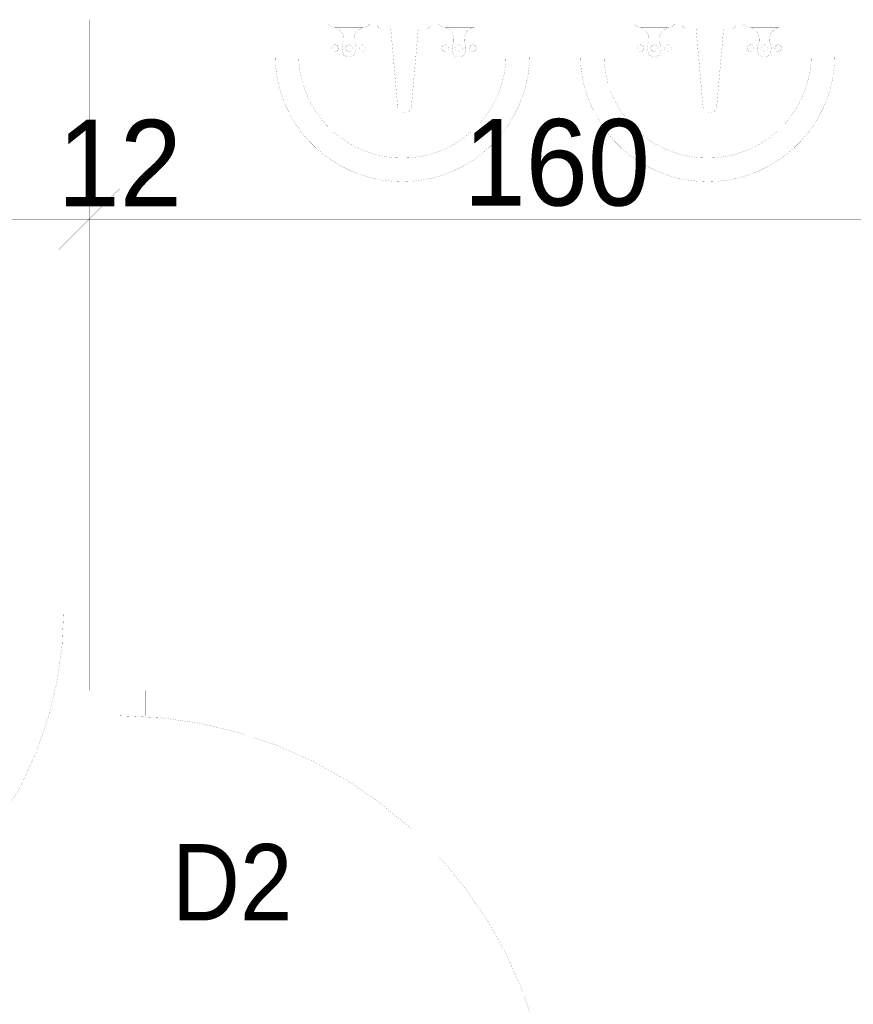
# Paper-space layout 'Layout1' of a CAD drawing. Header units: inches. Extents: x 7368 to 30263, y 5719 to 13940.
# Tile 18 of 44: x 10843 to 11007, y 12699 to 12893. Entities that reach past the tile are written whole.
import ezdxf
from ezdxf.enums import TextEntityAlignment as Align

# ---------------------------------------------------------------- set-up
doc = ezdxf.new("R2010")
doc.units = ezdxf.units.IN
doc.header["$LTSCALE"] = 2
doc.header["$MEASUREMENT"] = 0
for name, color, linetype, lineweight in [('A CIENKA', 7, 'CONTINUOUS', 13), ('A KRESKOWANIA', 7, 'CONTINUOUS', 5), ('A WYMIARY', 7, 'CONTINUOUS', 9), ('ECIANA_PROJEKT', 7, 'CONTINUOUS', 15)]:
    doc.layers.add(name, color=color, linetype=linetype, lineweight=lineweight)
doc.styles.get("Standard").update_dxf_attribs({"font": 'arial.ttf'})

psp = doc.layouts.get("Layout1")

# ---------------------------------------------------------------- linework, layer by layer
at = {"layer": 'A CIENKA', "color": 7, "linetype": 'Continuous', "const_width": 0.018}
for points in [[(10851.8, 12772.96), (10851.8, 12780.96)], [(10851.8, 12780.96), (10856.8, 12780.96)], [(10856.8, 12780.96), (10856.8, 12772.96)], [(10856.8, 12772.96), (10851.8, 12772.96)], [(10867.8, 12761.16), (10857.8, 12761.16)], [(10857.8, 12761.16), (10857.8, 12756.16)], [(10867.8, 12756.16), (10867.8, 12761.16)], [(10857.8, 12756.16), (10867.8, 12756.16)], [(10904.06, 12711.16), (10866.28, 12711.16)]]:
    psp.add_lwpolyline(points, dxfattribs=at)
for points in [[(10771.8, 12702.13, 0.433892), (10851.8, 12776.96, 0.433892)], [(10947.8, 12671.16, 0.414214), (10862.8, 12756.16, 0.414214)]]:
    psp.add_lwpolyline(points, format="xyb", dxfattribs=at)
at = {"layer": 'A KRESKOWANIA', "color": 251, "linetype": 'Continuous', "const_width": 0.018}
for points in [[(10943.36, 12892.96), (10893.31, 12892.96)], [(10893.31, 12886.16), (10893.31, 12892.96)], [(10943.36, 12886.16), (10943.36, 12892.96)], [(11003.36, 12892.96), (10953.31, 12892.96)], [(10953.31, 12886.16), (10953.31, 12892.96)], [(11003.36, 12886.16), (11003.36, 12892.96)], [(10893.31, 12886.16), (10893.39, 12884.09)], [(10897.94, 12886.16), (10938.72, 12886.16)], [(10897.94, 12886.16), (10898.03, 12884.28)], [(10938.64, 12884.28), (10938.72, 12886.16)], [(10943.27, 12884.09), (10943.36, 12886.16)], [(10953.31, 12886.16), (10953.39, 12884.09)], [(10957.94, 12886.16), (10998.72, 12886.16)], [(10957.94, 12886.16), (10958.03, 12884.28)], [(10998.64, 12884.28), (10998.72, 12886.16)], [(11003.27, 12884.09), (11003.36, 12886.16)], [(10898.03, 12884.28), (10898.29, 12882.41)], [(10938.38, 12882.41), (10938.64, 12884.28)], [(10958.03, 12884.28), (10958.29, 12882.41)], [(10998.38, 12882.41), (10998.64, 12884.28)], [(10893.39, 12884.09), (10893.64, 12882.04)], [(10898.29, 12882.41), (10898.72, 12880.58)], [(10937.94, 12880.58), (10938.38, 12882.41)], [(10943.02, 12882.04), (10943.27, 12884.09)], [(10953.39, 12884.09), (10953.64, 12882.04)], [(10958.29, 12882.41), (10958.72, 12880.58)], [(10997.94, 12880.58), (10998.38, 12882.41)], [(11003.02, 12882.04), (11003.27, 12884.09)], [(10893.64, 12882.04), (10894.07, 12880.01)], [(10898.72, 12880.58), (10899.32, 12878.79)], [(10937.35, 12878.79), (10937.94, 12880.58)], [(10942.6, 12880.01), (10943.02, 12882.04)], [(10953.64, 12882.04), (10954.07, 12880.01)], [(10958.72, 12880.58), (10959.32, 12878.79)], [(10997.35, 12878.79), (10997.94, 12880.58)], [(11002.6, 12880.01), (11003.02, 12882.04)], [(10894.07, 12880.01), (10894.66, 12878.03)], [(10899.32, 12878.79), (10900.08, 12877.07)], [(10936.59, 12877.07), (10937.35, 12878.79)], [(10942.01, 12878.03), (10942.6, 12880.01)], [(10954.07, 12880.01), (10954.66, 12878.03)], [(10959.32, 12878.79), (10960.08, 12877.07)], [(10996.59, 12877.07), (10997.35, 12878.79)], [(11002.01, 12878.03), (11002.6, 12880.01)], [(10894.66, 12878.03), (10895.41, 12876.1)], [(10900.08, 12877.07), (10901, 12875.42)], [(10935.67, 12875.42), (10936.59, 12877.07)], [(10941.25, 12876.1), (10942.01, 12878.03)], [(10954.66, 12878.03), (10955.41, 12876.1)], [(10960.08, 12877.07), (10961, 12875.42)], [(10995.67, 12875.42), (10996.59, 12877.07)], [(11001.25, 12876.1), (11002.01, 12878.03)], [(10895.41, 12876.1), (10896.32, 12874.25)], [(10901, 12875.42), (10902.06, 12873.87)], [(10934.61, 12873.87), (10935.67, 12875.42)], [(10940.34, 12874.25), (10941.25, 12876.1)], [(10955.41, 12876.1), (10956.32, 12874.25)], [(10961, 12875.42), (10962.06, 12873.87)], [(10994.61, 12873.87), (10995.67, 12875.42)], [(11000.34, 12874.25), (11001.25, 12876.1)], [(10896.32, 12874.25), (10897.38, 12872.47)], [(10902.06, 12873.87), (10903.26, 12872.42)], [(10933.4, 12872.42), (10934.61, 12873.87)], [(10939.29, 12872.47), (10940.34, 12874.25)], [(10956.32, 12874.25), (10957.38, 12872.47)], [(10962.06, 12873.87), (10963.26, 12872.42)], [(10993.4, 12872.42), (10994.61, 12873.87)], [(10999.29, 12872.47), (11000.34, 12874.25)], [(10897.38, 12872.47), (10898.58, 12870.79)], [(10898.58, 12870.79), (10899.92, 12869.21)], [(10903.26, 12872.42), (10904.6, 12871.09)], [(10904.6, 12871.09), (10906.04, 12869.88)], [(10930.62, 12869.88), (10932.07, 12871.09)], [(10932.07, 12871.09), (10933.4, 12872.42)], [(10936.75, 12869.21), (10938.08, 12870.79)], [(10938.08, 12870.79), (10939.29, 12872.47)], [(10957.38, 12872.47), (10958.58, 12870.79)], [(10958.58, 12870.79), (10959.92, 12869.21)], [(10963.26, 12872.42), (10964.6, 12871.09)], [(10964.6, 12871.09), (10966.04, 12869.88)], [(10990.62, 12869.88), (10992.07, 12871.09)], [(10992.07, 12871.09), (10993.4, 12872.42)], [(10996.75, 12869.21), (10998.08, 12870.79)], [(10998.08, 12870.79), (10999.29, 12872.47)], [(10899.92, 12869.21), (10901.38, 12867.74)], [(10906.04, 12869.88), (10907.6, 12868.82)], [(10907.6, 12868.82), (10909.24, 12867.9)], [(10927.42, 12867.9), (10929.07, 12868.82)], [(10929.07, 12868.82), (10930.62, 12869.88)], [(10935.28, 12867.74), (10936.75, 12869.21)], [(10959.92, 12869.21), (10961.38, 12867.74)], [(10966.04, 12869.88), (10967.6, 12868.82)], [(10967.6, 12868.82), (10969.24, 12867.9)], [(10987.42, 12867.9), (10989.07, 12868.82)], [(10989.07, 12868.82), (10990.62, 12869.88)], [(10995.28, 12867.74), (10996.75, 12869.21)], [(10901.38, 12867.74), (10902.96, 12866.4)], [(10909.24, 12867.9), (10910.97, 12867.14)], [(10910.97, 12867.14), (10912.75, 12866.55)], [(10923.91, 12866.55), (10925.7, 12867.14)], [(10925.7, 12867.14), (10927.42, 12867.9)], [(10933.7, 12866.4), (10935.28, 12867.74)], [(10961.38, 12867.74), (10962.96, 12866.4)], [(10969.24, 12867.9), (10970.97, 12867.14)], [(10970.97, 12867.14), (10972.75, 12866.55)], [(10983.91, 12866.55), (10985.7, 12867.14)], [(10985.7, 12867.14), (10987.42, 12867.9)], [(10993.7, 12866.4), (10995.28, 12867.74)], [(10902.96, 12866.4), (10904.64, 12865.2)], [(10904.64, 12865.2), (10906.42, 12864.15)], [(10912.75, 12866.55), (10914.58, 12866.11)], [(10914.58, 12866.11), (10916.45, 12865.85)], [(10916.45, 12865.85), (10918.33, 12865.77)], [(10918.33, 12865.77), (10920.21, 12865.85)], [(10920.21, 12865.85), (10922.08, 12866.11)], [(10922.08, 12866.11), (10923.91, 12866.55)], [(10930.24, 12864.15), (10932.02, 12865.2)], [(10932.02, 12865.2), (10933.7, 12866.4)], [(10962.96, 12866.4), (10964.64, 12865.2)], [(10964.64, 12865.2), (10966.42, 12864.15)], [(10972.75, 12866.55), (10974.58, 12866.11)], [(10974.58, 12866.11), (10976.45, 12865.85)], [(10976.45, 12865.85), (10978.33, 12865.77)], [(10978.33, 12865.77), (10980.21, 12865.85)], [(10980.21, 12865.85), (10982.08, 12866.11)], [(10982.08, 12866.11), (10983.91, 12866.55)], [(10990.24, 12864.15), (10992.02, 12865.2)], [(10992.02, 12865.2), (10993.7, 12866.4)], [(10906.42, 12864.15), (10908.28, 12863.24)], [(10908.28, 12863.24), (10910.21, 12862.48)], [(10926.46, 12862.48), (10928.39, 12863.24)], [(10928.39, 12863.24), (10930.24, 12864.15)], [(10966.42, 12864.15), (10968.28, 12863.24)], [(10968.28, 12863.24), (10970.21, 12862.48)], [(10986.46, 12862.48), (10988.39, 12863.24)], [(10988.39, 12863.24), (10990.24, 12864.15)], [(10910.21, 12862.48), (10912.19, 12861.89)], [(10912.19, 12861.89), (10914.21, 12861.47)], [(10914.21, 12861.47), (10916.27, 12861.22)], [(10916.27, 12861.22), (10918.33, 12861.13)], [(10918.33, 12861.13), (10920.4, 12861.22)], [(10920.4, 12861.22), (10922.45, 12861.47)], [(10922.45, 12861.47), (10924.48, 12861.89)], [(10924.48, 12861.89), (10926.46, 12862.48)], [(10970.21, 12862.48), (10972.19, 12861.89)], [(10972.19, 12861.89), (10974.21, 12861.47)], [(10974.21, 12861.47), (10976.27, 12861.22)], [(10976.27, 12861.22), (10978.33, 12861.13)], [(10978.33, 12861.13), (10980.4, 12861.22)], [(10980.4, 12861.22), (10982.45, 12861.47)], [(10982.45, 12861.47), (10984.48, 12861.89)], [(10984.48, 12861.89), (10986.46, 12862.48)]]:
    psp.add_lwpolyline(points, dxfattribs=at)
at = {"layer": 'A KRESKOWANIA', "color": 250, "linetype": 'Continuous', "const_width": 0.018}
for points in [[(10911.89, 12892.1), (10903.77, 12892.1)], [(10903.77, 12892.1), (10904.41, 12891.69)], [(10911.53, 12891.72), (10911.89, 12892.1)], [(10913.35, 12892.21), (10923.84, 12892.21)], [(10913.35, 12892.21), (10913.37, 12891.88)], [(10923.85, 12891.87), (10923.84, 12892.21)], [(10933.53, 12892.1), (10925.42, 12892.1)], [(10925.42, 12892.1), (10926.05, 12891.69)], [(10933.18, 12891.72), (10933.53, 12892.1)], [(10971.89, 12892.1), (10963.77, 12892.1)], [(10963.77, 12892.1), (10964.41, 12891.69)], [(10971.53, 12891.72), (10971.89, 12892.1)], [(10973.35, 12892.21), (10983.84, 12892.21)], [(10973.35, 12892.21), (10973.37, 12891.88)], [(10983.85, 12891.87), (10983.84, 12892.21)], [(10993.53, 12892.1), (10985.42, 12892.1)], [(10985.42, 12892.1), (10986.05, 12891.69)], [(10993.18, 12891.72), (10993.53, 12892.1)], [(10904.41, 12891.69), (10905.12, 12891.43)], [(10905.12, 12891.43), (10910.53, 12891.43)], [(10905.7, 12891.18), (10905.12, 12891.43)], [(10906.19, 12890.79), (10905.7, 12891.18)], [(10906.55, 12890.27), (10906.19, 12890.79)], [(10909.18, 12890.41), (10906.48, 12890.41)], [(10906.77, 12889.68), (10906.55, 12890.27)], [(10909.06, 12890.18), (10908.87, 12889.63)], [(10909.37, 12890.66), (10909.06, 12890.18)], [(10909.79, 12891.05), (10909.37, 12890.66)], [(10910.31, 12891.31), (10909.79, 12891.05)], [(10910.87, 12891.43), (10910.31, 12891.31)], [(10910.53, 12891.43), (10911.06, 12891.48)], [(10911.06, 12891.48), (10911.53, 12891.72)], [(10913.37, 12891.88), (10913.5, 12891.58)], [(10913.5, 12891.58), (10913.74, 12891.34)], [(10913.74, 12891.34), (10914.03, 12891.21)], [(10914.03, 12891.21), (10914.37, 12891.2)], [(10916.06, 12891.2), (10914.37, 12891.2)], [(10921.47, 12891.2), (10916.06, 12891.2)], [(10917.41, 12875.98), (10916.06, 12891.2)], [(10921.47, 12891.2), (10920.12, 12875.98)], [(10921.47, 12891.2), (10922.82, 12891.2)], [(10922.82, 12891.2), (10923.16, 12891.19)], [(10923.16, 12891.19), (10923.48, 12891.31)], [(10923.48, 12891.31), (10923.72, 12891.56)], [(10923.72, 12891.56), (10923.85, 12891.87)], [(10926.05, 12891.69), (10926.77, 12891.43)], [(10927.35, 12891.18), (10926.77, 12891.43)], [(10926.77, 12891.43), (10932.18, 12891.43)], [(10927.84, 12890.79), (10927.35, 12891.18)], [(10928.2, 12890.27), (10927.84, 12890.79)], [(10930.83, 12890.41), (10928.12, 12890.41)], [(10928.41, 12889.68), (10928.2, 12890.27)], [(10930.7, 12890.18), (10930.52, 12889.63)], [(10931.01, 12890.66), (10930.7, 12890.18)], [(10931.44, 12891.05), (10931.01, 12890.66)], [(10931.96, 12891.31), (10931.44, 12891.05)], [(10932.52, 12891.43), (10931.96, 12891.31)], [(10932.18, 12891.43), (10932.71, 12891.48)], [(10932.71, 12891.48), (10933.18, 12891.72)], [(10964.41, 12891.69), (10965.12, 12891.43)], [(10965.12, 12891.43), (10970.53, 12891.43)], [(10965.7, 12891.18), (10965.12, 12891.43)], [(10966.19, 12890.79), (10965.7, 12891.18)], [(10966.55, 12890.27), (10966.19, 12890.79)], [(10969.18, 12890.41), (10966.48, 12890.41)], [(10966.77, 12889.68), (10966.55, 12890.27)], [(10969.06, 12890.18), (10968.87, 12889.63)], [(10969.37, 12890.66), (10969.06, 12890.18)], [(10969.79, 12891.05), (10969.37, 12890.66)], [(10970.31, 12891.31), (10969.79, 12891.05)], [(10970.87, 12891.43), (10970.31, 12891.31)], [(10970.53, 12891.43), (10971.06, 12891.48)], [(10971.06, 12891.48), (10971.53, 12891.72)], [(10973.37, 12891.88), (10973.5, 12891.58)], [(10973.5, 12891.58), (10973.74, 12891.34)], [(10973.74, 12891.34), (10974.03, 12891.21)], [(10974.03, 12891.21), (10974.37, 12891.2)], [(10976.06, 12891.2), (10974.37, 12891.2)], [(10981.47, 12891.2), (10976.06, 12891.2)], [(10977.41, 12875.98), (10976.06, 12891.2)], [(10981.47, 12891.2), (10980.12, 12875.98)], [(10981.47, 12891.2), (10982.82, 12891.2)], [(10982.82, 12891.2), (10983.16, 12891.19)], [(10983.16, 12891.19), (10983.48, 12891.31)], [(10983.48, 12891.31), (10983.72, 12891.56)], [(10983.72, 12891.56), (10983.85, 12891.87)], [(10986.05, 12891.69), (10986.77, 12891.43)], [(10987.35, 12891.18), (10986.77, 12891.43)], [(10986.77, 12891.43), (10992.18, 12891.43)], [(10987.84, 12890.79), (10987.35, 12891.18)], [(10988.2, 12890.27), (10987.84, 12890.79)], [(10990.83, 12890.41), (10988.12, 12890.41)], [(10988.41, 12889.68), (10988.2, 12890.27)], [(10990.7, 12890.18), (10990.52, 12889.63)], [(10991.01, 12890.66), (10990.7, 12890.18)], [(10991.44, 12891.05), (10991.01, 12890.66)], [(10991.96, 12891.31), (10991.44, 12891.05)], [(10992.52, 12891.43), (10991.96, 12891.31)], [(10992.18, 12891.43), (10992.71, 12891.48)], [(10992.71, 12891.48), (10993.18, 12891.72)], [(10906.81, 12888.72), (10906.56, 12888.06)], [(10906.81, 12889.06), (10906.77, 12889.68)], [(10908.84, 12889.06), (10906.81, 12889.06)], [(10906.81, 12889.06), (10906.81, 12888.72)], [(10906.81, 12888.72), (10908.84, 12888.72)], [(10908.87, 12889.63), (10908.84, 12889.06)], [(10908.84, 12888.72), (10908.84, 12889.06)], [(10909.1, 12888.06), (10908.84, 12888.72)], [(10928.46, 12888.72), (10928.21, 12888.06)], [(10928.46, 12889.06), (10928.41, 12889.68)], [(10930.49, 12889.06), (10928.46, 12889.06)], [(10928.46, 12889.06), (10928.46, 12888.72)], [(10928.46, 12888.72), (10930.49, 12888.72)], [(10930.52, 12889.63), (10930.49, 12889.06)], [(10930.49, 12888.72), (10930.49, 12889.06)], [(10930.74, 12888.06), (10930.49, 12888.72)], [(10966.81, 12888.72), (10966.56, 12888.06)], [(10966.81, 12889.06), (10966.77, 12889.68)], [(10968.84, 12889.06), (10966.81, 12889.06)], [(10966.81, 12889.06), (10966.81, 12888.72)], [(10966.81, 12888.72), (10968.84, 12888.72)], [(10968.87, 12889.63), (10968.84, 12889.06)], [(10968.84, 12888.72), (10968.84, 12889.06)], [(10969.1, 12888.06), (10968.84, 12888.72)], [(10988.46, 12888.72), (10988.21, 12888.06)], [(10988.46, 12889.06), (10988.41, 12889.68)], [(10990.49, 12889.06), (10988.46, 12889.06)], [(10988.46, 12889.06), (10988.46, 12888.72)], [(10988.46, 12888.72), (10990.49, 12888.72)], [(10990.52, 12889.63), (10990.49, 12889.06)], [(10990.49, 12888.72), (10990.49, 12889.06)], [(10990.74, 12888.06), (10990.49, 12888.72)], [(10904.54, 12887.71), (10904.45, 12887.37)], [(10904.45, 12887.37), (10904.54, 12887.03)], [(10904.78, 12887.95), (10904.54, 12887.71)], [(10904.54, 12887.03), (10904.78, 12886.78)], [(10905.12, 12888.04), (10904.78, 12887.95)], [(10904.78, 12886.78), (10905.12, 12886.69)], [(10905.46, 12887.95), (10905.12, 12888.04)], [(10905.12, 12886.69), (10905.46, 12886.78)], [(10905.71, 12887.71), (10905.46, 12887.95)], [(10905.46, 12886.78), (10905.71, 12887.03)], [(10906.5, 12887.71), (10905.71, 12887.71)], [(10905.8, 12887.37), (10905.71, 12887.71)], [(10905.71, 12887.03), (10905.8, 12887.37)], [(10906.5, 12887.03), (10905.71, 12887.03)], [(10906.56, 12888.06), (10906.48, 12887.37)], [(10906.48, 12887.37), (10906.56, 12886.67)], [(10906.56, 12886.67), (10906.81, 12886.01)], [(10907.24, 12887.71), (10907.15, 12887.37)], [(10907.15, 12887.37), (10907.24, 12887.03)], [(10907.49, 12887.95), (10907.24, 12887.71)], [(10907.24, 12887.03), (10907.49, 12886.78)], [(10907.83, 12888.04), (10907.49, 12887.95)], [(10907.49, 12886.78), (10907.83, 12886.69)], [(10908.17, 12887.95), (10907.83, 12888.04)], [(10907.83, 12886.69), (10908.17, 12886.78)], [(10908.42, 12887.71), (10908.17, 12887.95)], [(10908.17, 12886.78), (10908.42, 12887.03)], [(10908.51, 12887.37), (10908.42, 12887.71)], [(10908.42, 12887.03), (10908.51, 12887.37)], [(10908.84, 12886.01), (10909.1, 12886.67)], [(10909.18, 12887.37), (10909.1, 12888.06)], [(10909.1, 12886.67), (10909.18, 12887.37)], [(10909.16, 12887.71), (10909.95, 12887.71)], [(10909.95, 12887.03), (10909.16, 12887.03)], [(10909.95, 12887.71), (10909.86, 12887.37)], [(10909.86, 12887.37), (10909.95, 12887.03)], [(10910.2, 12887.95), (10909.95, 12887.71)], [(10909.95, 12887.03), (10910.2, 12886.78)], [(10910.53, 12888.04), (10910.2, 12887.95)], [(10910.2, 12886.78), (10910.53, 12886.69)], [(10910.87, 12887.95), (10910.53, 12888.04)], [(10910.53, 12886.69), (10910.87, 12886.78)], [(10911.12, 12887.71), (10910.87, 12887.95)], [(10910.87, 12886.78), (10911.12, 12887.03)], [(10911.21, 12887.37), (10911.12, 12887.71)], [(10911.12, 12887.03), (10911.21, 12887.37)], [(10926.18, 12887.71), (10926.09, 12887.37)], [(10926.09, 12887.37), (10926.18, 12887.03)], [(10926.43, 12887.95), (10926.18, 12887.71)], [(10926.18, 12887.03), (10926.43, 12886.78)], [(10926.77, 12888.04), (10926.43, 12887.95)], [(10926.43, 12886.78), (10926.77, 12886.69)], [(10927.11, 12887.95), (10926.77, 12888.04)], [(10926.77, 12886.69), (10927.11, 12886.78)], [(10927.36, 12887.71), (10927.11, 12887.95)], [(10927.11, 12886.78), (10927.36, 12887.03)], [(10927.45, 12887.37), (10927.36, 12887.71)], [(10928.14, 12887.71), (10927.36, 12887.71)], [(10927.36, 12887.03), (10927.45, 12887.37)], [(10928.14, 12887.03), (10927.36, 12887.03)], [(10928.21, 12888.06), (10928.12, 12887.37)], [(10928.12, 12887.37), (10928.21, 12886.67)], [(10928.21, 12886.67), (10928.46, 12886.01)], [(10928.89, 12887.71), (10928.8, 12887.37)], [(10928.8, 12887.37), (10928.89, 12887.03)], [(10929.14, 12887.95), (10928.89, 12887.71)], [(10928.89, 12887.03), (10929.14, 12886.78)], [(10929.48, 12888.04), (10929.14, 12887.95)], [(10929.14, 12886.78), (10929.48, 12886.69)], [(10929.81, 12887.95), (10929.48, 12888.04)], [(10929.48, 12886.69), (10929.81, 12886.78)], [(10930.06, 12887.71), (10929.81, 12887.95)], [(10929.81, 12886.78), (10930.06, 12887.03)], [(10930.15, 12887.37), (10930.06, 12887.71)], [(10930.06, 12887.03), (10930.15, 12887.37)], [(10930.49, 12886.01), (10930.74, 12886.67)], [(10930.83, 12887.37), (10930.74, 12888.06)], [(10930.74, 12886.67), (10930.83, 12887.37)], [(10930.81, 12887.71), (10931.6, 12887.71)], [(10931.6, 12887.03), (10930.81, 12887.03)], [(10931.6, 12887.71), (10931.51, 12887.37)], [(10931.51, 12887.37), (10931.6, 12887.03)], [(10931.84, 12887.95), (10931.6, 12887.71)], [(10931.6, 12887.03), (10931.84, 12886.78)], [(10932.18, 12888.04), (10931.84, 12887.95)], [(10931.84, 12886.78), (10932.18, 12886.69)], [(10932.52, 12887.95), (10932.18, 12888.04)], [(10932.18, 12886.69), (10932.52, 12886.78)], [(10932.77, 12887.71), (10932.52, 12887.95)], [(10932.52, 12886.78), (10932.77, 12887.03)], [(10932.86, 12887.37), (10932.77, 12887.71)], [(10932.77, 12887.03), (10932.86, 12887.37)], [(10964.54, 12887.71), (10964.45, 12887.37)], [(10964.45, 12887.37), (10964.54, 12887.03)], [(10964.78, 12887.95), (10964.54, 12887.71)], [(10964.54, 12887.03), (10964.78, 12886.78)], [(10965.12, 12888.04), (10964.78, 12887.95)], [(10964.78, 12886.78), (10965.12, 12886.69)], [(10965.46, 12887.95), (10965.12, 12888.04)], [(10965.12, 12886.69), (10965.46, 12886.78)], [(10965.71, 12887.71), (10965.46, 12887.95)], [(10965.46, 12886.78), (10965.71, 12887.03)], [(10966.5, 12887.71), (10965.71, 12887.71)], [(10965.8, 12887.37), (10965.71, 12887.71)], [(10965.71, 12887.03), (10965.8, 12887.37)], [(10966.5, 12887.03), (10965.71, 12887.03)], [(10966.56, 12888.06), (10966.48, 12887.37)], [(10966.48, 12887.37), (10966.56, 12886.67)], [(10966.56, 12886.67), (10966.81, 12886.01)], [(10967.24, 12887.71), (10967.15, 12887.37)], [(10967.15, 12887.37), (10967.24, 12887.03)], [(10967.49, 12887.95), (10967.24, 12887.71)], [(10967.24, 12887.03), (10967.49, 12886.78)], [(10967.83, 12888.04), (10967.49, 12887.95)], [(10967.49, 12886.78), (10967.83, 12886.69)], [(10968.17, 12887.95), (10967.83, 12888.04)], [(10967.83, 12886.69), (10968.17, 12886.78)], [(10968.42, 12887.71), (10968.17, 12887.95)], [(10968.17, 12886.78), (10968.42, 12887.03)], [(10968.51, 12887.37), (10968.42, 12887.71)], [(10968.42, 12887.03), (10968.51, 12887.37)], [(10968.84, 12886.01), (10969.1, 12886.67)], [(10969.18, 12887.37), (10969.1, 12888.06)], [(10969.1, 12886.67), (10969.18, 12887.37)], [(10969.16, 12887.71), (10969.95, 12887.71)], [(10969.95, 12887.03), (10969.16, 12887.03)], [(10969.95, 12887.71), (10969.86, 12887.37)], [(10969.86, 12887.37), (10969.95, 12887.03)], [(10970.2, 12887.95), (10969.95, 12887.71)], [(10969.95, 12887.03), (10970.2, 12886.78)], [(10970.53, 12888.04), (10970.2, 12887.95)], [(10970.2, 12886.78), (10970.53, 12886.69)], [(10970.87, 12887.95), (10970.53, 12888.04)], [(10970.53, 12886.69), (10970.87, 12886.78)], [(10971.12, 12887.71), (10970.87, 12887.95)], [(10970.87, 12886.78), (10971.12, 12887.03)], [(10971.21, 12887.37), (10971.12, 12887.71)], [(10971.12, 12887.03), (10971.21, 12887.37)], [(10986.18, 12887.71), (10986.09, 12887.37)], [(10986.09, 12887.37), (10986.18, 12887.03)], [(10986.43, 12887.95), (10986.18, 12887.71)], [(10986.18, 12887.03), (10986.43, 12886.78)], [(10986.77, 12888.04), (10986.43, 12887.95)], [(10986.43, 12886.78), (10986.77, 12886.69)], [(10987.11, 12887.95), (10986.77, 12888.04)], [(10986.77, 12886.69), (10987.11, 12886.78)], [(10987.36, 12887.71), (10987.11, 12887.95)], [(10987.11, 12886.78), (10987.36, 12887.03)], [(10987.45, 12887.37), (10987.36, 12887.71)], [(10988.14, 12887.71), (10987.36, 12887.71)], [(10987.36, 12887.03), (10987.45, 12887.37)], [(10988.14, 12887.03), (10987.36, 12887.03)], [(10988.21, 12888.06), (10988.12, 12887.37)], [(10988.12, 12887.37), (10988.21, 12886.67)], [(10988.21, 12886.67), (10988.46, 12886.01)], [(10988.89, 12887.71), (10988.8, 12887.37)], [(10988.8, 12887.37), (10988.89, 12887.03)], [(10989.14, 12887.95), (10988.89, 12887.71)], [(10988.89, 12887.03), (10989.14, 12886.78)], [(10989.48, 12888.04), (10989.14, 12887.95)], [(10989.14, 12886.78), (10989.48, 12886.69)], [(10989.81, 12887.95), (10989.48, 12888.04)], [(10989.48, 12886.69), (10989.81, 12886.78)], [(10990.06, 12887.71), (10989.81, 12887.95)], [(10989.81, 12886.78), (10990.06, 12887.03)], [(10990.15, 12887.37), (10990.06, 12887.71)], [(10990.06, 12887.03), (10990.15, 12887.37)], [(10990.49, 12886.01), (10990.74, 12886.67)], [(10990.83, 12887.37), (10990.74, 12888.06)], [(10990.74, 12886.67), (10990.83, 12887.37)], [(10990.81, 12887.71), (10991.6, 12887.71)], [(10991.6, 12887.03), (10990.81, 12887.03)], [(10991.6, 12887.71), (10991.51, 12887.37)], [(10991.51, 12887.37), (10991.6, 12887.03)], [(10991.84, 12887.95), (10991.6, 12887.71)], [(10991.6, 12887.03), (10991.84, 12886.78)], [(10992.18, 12888.04), (10991.84, 12887.95)], [(10991.84, 12886.78), (10992.18, 12886.69)], [(10992.52, 12887.95), (10992.18, 12888.04)], [(10992.18, 12886.69), (10992.52, 12886.78)], [(10992.77, 12887.71), (10992.52, 12887.95)], [(10992.52, 12886.78), (10992.77, 12887.03)], [(10992.86, 12887.37), (10992.77, 12887.71)], [(10992.77, 12887.03), (10992.86, 12887.37)], [(10906.81, 12886.01), (10907.29, 12885.76)], [(10906.81, 12886.01), (10908.84, 12886.01)], [(10907.29, 12885.76), (10907.83, 12885.68)], [(10907.83, 12885.68), (10908.36, 12885.76)], [(10908.36, 12885.76), (10908.84, 12886.01)], [(10928.46, 12886.01), (10928.94, 12885.76)], [(10928.46, 12886.01), (10930.49, 12886.01)], [(10928.94, 12885.76), (10929.48, 12885.68)], [(10929.48, 12885.68), (10930.01, 12885.76)], [(10930.01, 12885.76), (10930.49, 12886.01)], [(10966.81, 12886.01), (10967.29, 12885.76)], [(10966.81, 12886.01), (10968.84, 12886.01)], [(10967.29, 12885.76), (10967.83, 12885.68)], [(10967.83, 12885.68), (10968.36, 12885.76)], [(10968.36, 12885.76), (10968.84, 12886.01)], [(10988.46, 12886.01), (10988.94, 12885.76)], [(10988.46, 12886.01), (10990.49, 12886.01)], [(10988.94, 12885.76), (10989.48, 12885.68)], [(10989.48, 12885.68), (10990.01, 12885.76)], [(10990.01, 12885.76), (10990.49, 12886.01)], [(10917.41, 12875.98), (10917.48, 12875.56)], [(10917.48, 12875.56), (10917.67, 12875.18)], [(10917.67, 12875.18), (10917.97, 12874.88)], [(10917.97, 12874.88), (10918.35, 12874.69)], [(10918.35, 12874.69), (10918.76, 12874.62)], [(10918.76, 12874.62), (10919.18, 12874.69)], [(10919.18, 12874.69), (10919.56, 12874.88)], [(10919.56, 12874.88), (10919.86, 12875.18)], [(10919.86, 12875.18), (10920.05, 12875.56)], [(10920.05, 12875.56), (10920.12, 12875.98)], [(10977.41, 12875.98), (10977.48, 12875.56)], [(10977.48, 12875.56), (10977.67, 12875.18)], [(10977.67, 12875.18), (10977.97, 12874.88)], [(10977.97, 12874.88), (10978.35, 12874.69)], [(10978.35, 12874.69), (10978.76, 12874.62)], [(10978.76, 12874.62), (10979.18, 12874.69)], [(10979.18, 12874.69), (10979.56, 12874.88)], [(10979.56, 12874.88), (10979.86, 12875.18)], [(10979.86, 12875.18), (10980.05, 12875.56)], [(10980.05, 12875.56), (10980.12, 12875.98)]]:
    psp.add_lwpolyline(points, dxfattribs=at)
at = {"layer": 'A WYMIARY', "color": 80, "linetype": 'Continuous', "const_width": 0.018}
for points in [[(10856.8, 12853.77), (10856.8, 12859.77)], [(10856.8, 12853.77), (10862.8, 12859.77)], [(10856.8, 12853.77), (10856.8, 12859.77)], [(10856.8, 12853.77), (10862.8, 12859.77)], [(10868.8, 12853.77), (10868.8, 12859.77)], [(10868.8, 12853.77), (10874.8, 12859.77)], [(10868.8, 12853.77), (10868.8, 12859.77)], [(10868.8, 12853.77), (10874.8, 12859.77)], [(10850.8, 12853.77), (10496.8, 12853.77)], [(10850.8, 12853.77), (10844.8, 12853.77)], [(10856.8, 12853.77), (10850.8, 12853.77)], [(10856.8, 12853.77), (10850.8, 12847.77)], [(10856.8, 12853.77), (10850.8, 12853.77)], [(10856.8, 12853.77), (10850.8, 12847.77)], [(10868.8, 12853.77), (10856.8, 12853.77)], [(10856.8, 12853.77), (10862.8, 12853.77)], [(10856.8, 12853.77), (10856.8, 12847.77)], [(10856.8, 12853.77), (10862.8, 12853.77)], [(10856.8, 12853.77), (10856.8, 12847.77)], [(10868.8, 12853.77), (10862.8, 12853.77)], [(10868.8, 12853.77), (10862.8, 12847.77)], [(10868.8, 12853.77), (10862.8, 12853.77)], [(10868.8, 12853.77), (10862.8, 12847.77)], [(10868.8, 12853.77), (10874.8, 12853.77)], [(10868.8, 12853.77), (10868.8, 12847.77)], [(10868.8, 12853.77), (10874.8, 12853.77)], [(10868.8, 12853.77), (10868.8, 12847.77)], [(10874.8, 12853.77), (11022.55, 12853.77)], [(10874.8, 12853.77), (10880.8, 12853.77)]]:
    psp.add_lwpolyline(points, dxfattribs=at)
at = {"layer": 'ECIANA_PROJEKT', "color": 141, "linetype": 'Continuous', "const_width": 0.018}
for points in [[(10856.8, 12892.96), (10490.8, 12892.96)], [(10856.8, 12892.96), (10856.8, 12761.16)], [(11028.55, 12892.96), (10868.8, 12892.96)], [(10868.8, 12892.96), (10868.8, 12761.16)], [(10868.8, 12761.16), (10856.8, 12761.16)]]:
    psp.add_lwpolyline(points, dxfattribs=at)

# ---------------------------------------------------------------- texts
at = {"layer": 'A CIENKA', "color": 7, "width": 0.885714}
psp.add_text('D2', height=15, dxfattribs=at).set_placement((10873.03, 12715.95))
at = {"layer": 'A WYMIARY', "color": 80, "width": 0.925715}
for s, p in [('12', (10862.8, 12864.79)), ('160', (10948.68, 12864.94))]:
    psp.add_text(s, height=17, dxfattribs=at).set_placement(p, align=Align.MIDDLE_CENTER)

doc.saveas('drawing.dxf')
